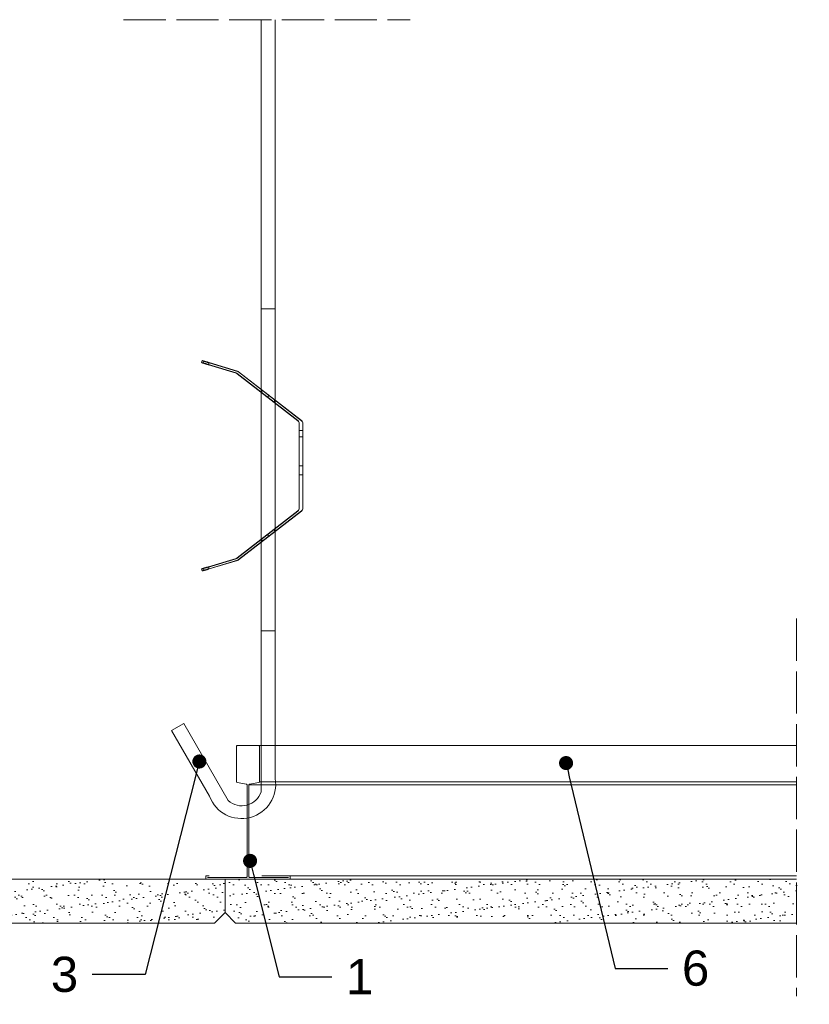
# Model space of a CAD drawing. Header units: millimetres. Extents: x -276 to 514, y -2210 to -1634.
# Tile 2 of 3: x 49 to 274, y -1959 to -1679. Entities that reach past the tile are written whole.
import ezdxf
from ezdxf import colors
from ezdxf.entities.mleader import LeaderData, LeaderLine
from ezdxf.math import Vec2, Vec3

# ---------------------------------------------------------------- set-up
doc = ezdxf.new("R2010")
doc.units = ezdxf.units.MM
doc.linetypes.add('ACAD_ISO02W100', pattern=[15, 12, -3])
doc.layers.get('0').update_dxf_attribs({"lineweight": 5})
for name, color, linetype, lineweight in [('_RIGIPS G-K', 7, 'Continuous', 9), ('_RIGIPS PROFIL', 7, 'Continuous', 9), ('_RIGIPS PŁYTA', 7, 'Continuous', 9), ('PRZERYWANA', 7, 'ACAD_ISO02W100', 9), ('wełna', 7, 'BATTING', 5)]:
    doc.layers.add(name, color=color, linetype=linetype, lineweight=lineweight)
doc.styles.get("Standard").update_dxf_attribs({"font": 'arial.ttf'})
doc.linetypes.add('BATTING', pattern='A,0.00254,-2.54,[134,ltypeshp.shx,S=2.54,R=0,X=-2.54,Y=0],-5.08,[134,ltypeshp.shx,S=2.54,R=180,X=2.54,Y=0],-2.54', length=10.16254)

# ---------------------------------------------------------------- blocks, each defined once
blk = doc.blocks.new('T24')
at = {"layer": '_RIGIPS PROFIL'}
for p, q in [((302.61, -139.67), (302.61, -129.54)), ((302.81, -129.34), (308.91, -129.34)), ((309.11, -129.54), (309.11, -139.67)), ((305.45, -140.31), (302.78, -139.87)), ((308.95, -139.87), (306.28, -140.31)), ((305.61, -140.51), (305.61, -166.64)), ((306.11, -140.51), (306.11, -166.64)), ((293.86, -167.24), (293.86, -166.44)), ((293.96, -166.34), (294.86, -166.34)), ((293.96, -167.34), (317.76, -167.34)), ((294.36, -166.84), (305.41, -166.84)), ((306.31, -166.84), (317.36, -166.84)), ((317.76, -166.34), (316.86, -166.34)), ((317.86, -167.24), (317.86, -166.44))]:
    blk.add_line(p, q, dxfattribs=at)
for centre, radius, start, end in [((302.81, -129.54), 0.2, 90, 180), ((308.91, -129.54), 0.2, 0, 90), ((302.81, -139.67), 0.2, 180, 260.5377), ((308.91, -139.67), 0.2, 279.4623, 0), ((305.41, -140.51), 0.2, 0, 80.5377), ((306.31, -140.51), 0.2, 99.4623, 180), ((293.96, -166.44), 0.1, 90, 180), ((293.96, -167.24), 0.1, 180, 270), ((305.41, -166.64), 0.2, 270, 0), ((306.31, -166.64), 0.2, 180, 270), ((317.76, -166.44), 0.1, 0, 90), ((317.76, -167.24), 0.1, 270, 0)]:
    blk.add_arc(centre, radius, start, end, dxfattribs=at)
blk = doc.blocks.new('_Dot')
at = {"color": 0, "linetype": 'ByBlock', "lineweight": -2}
blk.add_line((-0.5, 0), (-1, 0), dxfattribs=at)
at = {"color": 0, "linetype": 'ByBlock', "const_width": 0.5}
blk.add_lwpolyline([(-0.25, 0, 1), (0.25, 0, 1)], format="xyb", close=True, dxfattribs=at)

msp = doc.modelspace()

# ---------------------------------------------------------------- hatches: boundary and pattern name
at = {"layer": '_RIGIPS PROFIL'}
h = msp.add_hatch(dxfattribs=at)
h.set_pattern_fill('AR-SAND', color=256, scale=0.1, style=0)
h.paths.add_polyline_path([(-49.67, -1923.71), (-197.67, -1923.71), (-197.67, -1936.21), (-49.67, -1936.21)])
h.paths.add_polyline_path([(425.27, -1923.71), (277.26, -1923.71), (277.26, -1936.21), (425.27, -1936.21)])
h.paths.add_polyline_path([(310.04, -1932.72, -1), (309.49, -1930.79, -1)], flags=16)
h = msp.add_hatch(dxfattribs=at)
h.set_pattern_fill('AR-SAND', color=256, scale=0.1, style=0)
h.paths.add_polyline_path([(104.55, -1936.21), (107.55, -1933.21), (107.55, -1923.71), (-42.45, -1923.71), (-42.45, -1936.21)])
h = msp.add_hatch(dxfattribs=at)
h.set_pattern_fill('AR-SAND', color=256, scale=0.1, style=0)
h.set_pattern_definition([(37.5, (-1732.6563, -3321.7643), (-0.160003, 4.8941324), [0, -3.8608, 0, -4.318, 0, -4.1275]), (7.5, (-1732.656, -3321.764), (4.495233, 7.168251), [0, -2.0828, 0, -3.4798, 0, -1.3335]), (327.5, (-1735.7805, -3321.7643), (7.909924, 0.014372), [0, -1.27, 0, -4.572, 0, -5.969]), (317.5, (-1735.7805, -3321.764), (7.635565, 2.229293), [0, -0.635, 0, -2.9972, 0, -3.429])])
h.paths.add_polyline_path([(270.05, -1923.71), (107.55, -1923.71), (107.55, -1933.21), (110.55, -1936.21), (270.05, -1936.21)])

# ---------------------------------------------------------------- linework, layer by layer
for p, q in [((117.81, -1679.31), (117.8, -1853.09)), ((121.81, -1679.31), (121.8, -1853.09)), ((117.81, -1761.53), (117.8, -1898.83)), ((121.82, -1761.53), (121.8, -1895.1)), ((121.8, -1853.09), (117.8, -1853.09)), ((108.47, -1901.33), (95.8, -1879.38)), ((103.14, -1900.1), (92.34, -1881.38)), ((107.55, -1933.21), (110.55, -1936.21)), ((270.05, -1936.21), (110.55, -1936.21))]:
    msp.add_line(p, q)
msp.add_lwpolyline([(121.8, -1761.53), (117.8, -1761.53)], close=True)
at = {"color": 253, "lineweight": 0}
for points in [[(100.88, -1776.81), (101.05, -1776.25)], [(102.84, -1777.44), (102.72, -1777.4), (102.6, -1777.37), (102.48, -1777.33), (102.38, -1777.29), (102.27, -1777.26), (102.16, -1777.23), (102.07, -1777.2), (101.98, -1777.17), (101.89, -1777.14), (101.8, -1777.11), (101.71, -1777.09), (101.63, -1777.06), (101.56, -1777.04), (101.49, -1777.01), (101.41, -1776.99), (101.35, -1776.97), (101.29, -1776.96), (101.23, -1776.93), (101.18, -1776.92), (101.13, -1776.9), (101.09, -1776.89), (101.05, -1776.88), (101.02, -1776.87), (100.99, -1776.85), (100.96, -1776.84), (100.94, -1776.83), (100.92, -1776.83), (100.9, -1776.83), (100.89, -1776.82), (100.88, -1776.81), (100.89, -1776.81), (100.9, -1776.82), (100.92, -1776.82), (100.94, -1776.83), (100.96, -1776.83), (100.99, -1776.83), (101.02, -1776.84), (101.05, -1776.85), (101.09, -1776.87), (101.13, -1776.88), (101.18, -1776.89), (101.23, -1776.9), (101.29, -1776.92), (101.35, -1776.93), (101.41, -1776.96), (101.49, -1776.97), (101.56, -1776.99), (101.63, -1777.01), (101.71, -1777.04), (101.8, -1777.06), (101.89, -1777.09), (101.98, -1777.11), (102.07, -1777.14), (102.16, -1777.17), (102.27, -1777.19), (102.38, -1777.23), (102.48, -1777.26), (102.6, -1777.29), (102.72, -1777.33), (102.84, -1777.37), (110.7, -1779.72), (110.7, -1779.8)], [(103.01, -1776.88), (111.09, -1779.3), (111.09, -1779.23), (103.01, -1776.8), (102.89, -1776.77), (102.77, -1776.74), (102.66, -1776.7), (102.55, -1776.67), (102.44, -1776.64), (102.34, -1776.6), (102.24, -1776.58), (102.14, -1776.56), (102.05, -1776.52), (101.96, -1776.5), (101.88, -1776.47), (101.8, -1776.46), (101.72, -1776.43), (101.65, -1776.41), (101.58, -1776.39), (101.52, -1776.38), (101.46, -1776.36), (101.4, -1776.34), (101.35, -1776.33), (101.31, -1776.32), (101.26, -1776.3), (101.22, -1776.29), (101.18, -1776.29), (101.15, -1776.28), (101.13, -1776.27), (101.1, -1776.26), (101.08, -1776.26), (101.07, -1776.25), (101.06, -1776.25), (101.05, -1776.25), (101.06, -1776.26), (101.07, -1776.26), (101.08, -1776.27), (101.1, -1776.28), (101.13, -1776.29), (101.15, -1776.29), (101.18, -1776.3), (101.22, -1776.32), (101.26, -1776.33), (101.31, -1776.34), (101.35, -1776.36), (101.4, -1776.38), (101.46, -1776.39), (101.52, -1776.42), (101.58, -1776.43), (101.65, -1776.46), (101.72, -1776.47), (101.8, -1776.5), (101.88, -1776.52), (101.96, -1776.56), (102.05, -1776.58), (102.14, -1776.61), (102.24, -1776.64), (102.34, -1776.67), (102.44, -1776.7), (102.55, -1776.74), (102.66, -1776.77), (102.77, -1776.8), (102.89, -1776.84), (103.01, -1776.88)], [(101.4, -1776.95), (101.56, -1776.38)], [(101.4, -1776.99), (101.56, -1776.42)], [(102.84, -1777.37), (103.01, -1776.8)], [(103.01, -1776.88), (102.84, -1777.44), (110.7, -1779.8)], [(110.7, -1779.72), (110.88, -1779.79), (111.03, -1779.9)], [(111.03, -1779.97), (110.88, -1779.87), (110.7, -1779.8)], [(110.79, -1779.83), (110.79, -1779.76)], [(110.88, -1779.87), (110.88, -1779.79)], [(110.96, -1779.91), (110.96, -1779.84)], [(128.25, -1793.37), (111.03, -1779.97), (111.03, -1779.9), (128.25, -1793.28), (128.25, -1793.37)], [(111.03, -1779.97), (111.03, -1779.9)], [(111.42, -1779.4), (111.26, -1779.3), (111.09, -1779.23)], [(111.09, -1779.3), (111.26, -1779.37), (111.42, -1779.47)], [(111.18, -1779.33), (111.18, -1779.26)], [(111.26, -1779.37), (111.26, -1779.3)], [(111.34, -1779.42), (111.34, -1779.35)], [(111.42, -1779.47), (129.27, -1793.37), (129.27, -1793.28), (111.42, -1779.4), (111.42, -1779.47)], [(111.42, -1779.47), (111.42, -1779.4)], [(117.87, -1785.25), (118.25, -1784.75)], [(119.63, -1786.63), (119.7, -1786.68), (119.77, -1786.74), (119.84, -1786.8), (119.92, -1786.86), (119.99, -1786.91), (120.06, -1786.97), (120.13, -1787.03), (120.2, -1787.08), (120.27, -1787.13), (120.34, -1787.18), (120.41, -1787.23), (120.47, -1787.29), (120.54, -1787.34), (120.6, -1787.39), (120.66, -1787.43), (120.72, -1787.48), (120.78, -1787.52), (120.83, -1787.57), (120.88, -1787.61), (120.94, -1787.64), (120.99, -1787.68), (121.03, -1787.72), (121.08, -1787.76), (121.12, -1787.79), (121.16, -1787.81), (121.19, -1787.85), (121.23, -1787.87), (121.26, -1787.9), (121.29, -1787.92), (121.32, -1787.94), (121.34, -1787.95), (121.36, -1787.97), (121.37, -1787.98), (121.39, -1787.99), (121.4, -1788), (121.41, -1788), (121.41, -1788.01), (121.41, -1788), (121.41, -1788), (121.4, -1787.99), (121.38, -1787.98), (121.37, -1787.97), (121.35, -1787.95), (121.32, -1787.94), (121.3, -1787.92), (121.28, -1787.9), (121.24, -1787.87), (121.21, -1787.85), (121.18, -1787.81), (121.14, -1787.79), (121.1, -1787.76), (121.05, -1787.72), (121.01, -1787.68), (120.96, -1787.64), (120.91, -1787.61), (120.86, -1787.57), (120.8, -1787.52), (120.74, -1787.48), (120.69, -1787.43), (120.63, -1787.39), (120.56, -1787.34), (120.5, -1787.29), (120.43, -1787.23), (120.37, -1787.18), (120.3, -1787.13), (120.24, -1787.08), (120.16, -1787.03), (120.1, -1786.97), (120.02, -1786.91), (119.95, -1786.86), (119.88, -1786.8), (119.8, -1786.74), (119.73, -1786.68), (119.65, -1786.63), (119.58, -1786.57), (119.51, -1786.51), (119.44, -1786.46), (119.37, -1786.41), (119.29, -1786.35), (119.22, -1786.29), (119.15, -1786.23), (119.08, -1786.18), (119.01, -1786.13), (118.94, -1786.08), (118.88, -1786.02), (118.81, -1785.97), (118.75, -1785.92), (118.69, -1785.87), (118.62, -1785.82), (118.57, -1785.78), (118.51, -1785.73), (118.45, -1785.69), (118.4, -1785.65), (118.34, -1785.61), (118.29, -1785.58), (118.25, -1785.54), (118.2, -1785.51), (118.16, -1785.47), (118.12, -1785.45), (118.09, -1785.42), (118.06, -1785.39), (118.02, -1785.37), (117.99, -1785.34), (117.97, -1785.32), (117.94, -1785.31), (117.93, -1785.29), (117.91, -1785.28), (117.89, -1785.27), (117.89, -1785.26), (117.88, -1785.25), (117.87, -1785.25), (117.88, -1785.26), (117.89, -1785.27), (117.9, -1785.28), (117.92, -1785.29), (117.93, -1785.31), (117.96, -1785.32), (117.98, -1785.34), (118.01, -1785.37), (118.04, -1785.39), (118.07, -1785.42), (118.11, -1785.45), (118.15, -1785.47), (118.19, -1785.51), (118.23, -1785.54), (118.28, -1785.58), (118.33, -1785.61), (118.38, -1785.65), (118.43, -1785.69), (118.48, -1785.73), (118.54, -1785.78), (118.6, -1785.82), (118.66, -1785.87), (118.72, -1785.92), (118.79, -1785.97), (118.85, -1786.02), (118.92, -1786.08), (118.98, -1786.13), (119.05, -1786.18), (119.12, -1786.23), (119.19, -1786.29), (119.26, -1786.35), (119.33, -1786.41), (119.41, -1786.46), (119.48, -1786.51), (119.56, -1786.57), (119.63, -1786.63)], [(120.01, -1786.14), (120.09, -1786.19), (120.15, -1786.25), (120.23, -1786.31), (120.3, -1786.36), (120.37, -1786.42), (120.45, -1786.47), (120.51, -1786.53), (120.59, -1786.59), (120.65, -1786.64), (120.73, -1786.69), (120.79, -1786.74), (120.86, -1786.79), (120.92, -1786.84), (120.98, -1786.89), (121.05, -1786.94), (121.1, -1786.98), (121.16, -1787.03), (121.22, -1787.07), (121.27, -1787.11), (121.32, -1787.15), (121.37, -1787.19), (121.41, -1787.22), (121.46, -1787.26), (121.5, -1787.29), (121.55, -1787.32), (121.58, -1787.35), (121.61, -1787.37), (121.64, -1787.4), (121.68, -1787.42), (121.7, -1787.44), (121.73, -1787.46), (121.74, -1787.47), (121.76, -1787.49), (121.77, -1787.49), (121.78, -1787.5), (121.79, -1787.51), (121.8, -1787.51), (121.8, -1787.52), (121.8, -1787.51), (121.79, -1787.5), (121.78, -1787.49), (121.77, -1787.49), (121.75, -1787.47), (121.73, -1787.46), (121.71, -1787.44), (121.68, -1787.42), (121.66, -1787.4), (121.63, -1787.37), (121.59, -1787.35), (121.56, -1787.32), (121.52, -1787.29), (121.48, -1787.26), (121.44, -1787.22), (121.39, -1787.19), (121.34, -1787.15), (121.29, -1787.11), (121.24, -1787.07), (121.19, -1787.03), (121.13, -1786.98), (121.07, -1786.94), (121.01, -1786.89), (120.95, -1786.84), (120.88, -1786.79), (120.82, -1786.74), (120.75, -1786.69), (120.69, -1786.64), (120.62, -1786.59), (120.55, -1786.53), (120.48, -1786.47), (120.41, -1786.42), (120.33, -1786.36), (120.26, -1786.31), (120.19, -1786.25), (120.11, -1786.19), (120.04, -1786.14), (119.97, -1786.08), (119.9, -1786.02), (119.83, -1785.96), (119.75, -1785.91), (119.68, -1785.85), (119.61, -1785.79), (119.53, -1785.74), (119.47, -1785.69), (119.39, -1785.64), (119.33, -1785.58), (119.26, -1785.53), (119.2, -1785.48), (119.13, -1785.43), (119.07, -1785.38), (119.01, -1785.33), (118.95, -1785.28), (118.89, -1785.24), (118.84, -1785.2), (118.79, -1785.16), (118.73, -1785.12), (118.68, -1785.08), (118.64, -1785.05), (118.59, -1785.01), (118.55, -1784.98), (118.51, -1784.95), (118.48, -1784.92), (118.44, -1784.89), (118.41, -1784.87), (118.38, -1784.85), (118.35, -1784.83), (118.33, -1784.81), (118.31, -1784.79), (118.29, -1784.78), (118.28, -1784.78), (118.27, -1784.77), (118.26, -1784.76), (118.25, -1784.75), (118.25, -1784.76), (118.26, -1784.77), (118.27, -1784.78), (118.29, -1784.78), (118.3, -1784.79), (118.32, -1784.81), (118.34, -1784.83), (118.37, -1784.85), (118.39, -1784.87), (118.43, -1784.89), (118.46, -1784.92), (118.49, -1784.95), (118.53, -1784.98), (118.57, -1785.01), (118.61, -1785.05), (118.66, -1785.08), (118.71, -1785.12), (118.76, -1785.16), (118.81, -1785.2), (118.87, -1785.24), (118.93, -1785.28), (118.98, -1785.33), (119.04, -1785.38), (119.11, -1785.43), (119.17, -1785.48), (119.24, -1785.53), (119.3, -1785.58), (119.37, -1785.64), (119.43, -1785.69), (119.51, -1785.74), (119.57, -1785.79), (119.65, -1785.85), (119.72, -1785.91), (119.79, -1785.96), (119.87, -1786.02), (119.94, -1786.08), (120.01, -1786.14)], [(119.64, -1786.62), (120.02, -1786.12)], [(119.64, -1786.64), (120.02, -1786.14)], [(121.41, -1788.01), (121.8, -1787.52)], [(128.25, -1793.28), (128.42, -1793.45), (128.54, -1793.64), (128.61, -1793.86), (128.64, -1794.09)], [(128.64, -1794.17), (128.61, -1793.94), (128.54, -1793.72), (128.42, -1793.52), (128.25, -1793.37)], [(128.42, -1793.52), (128.42, -1793.45)], [(128.54, -1793.72), (128.54, -1793.64)], [(128.61, -1793.94), (128.61, -1793.86)], [(128.64, -1818.21), (128.64, -1794.17), (128.64, -1794.09), (128.64, -1818.13), (128.64, -1818.21)], [(128.64, -1794.17), (128.64, -1794.09)], [(129.66, -1794.09), (129.64, -1793.86), (129.56, -1793.64), (129.44, -1793.45), (129.27, -1793.28)], [(129.27, -1793.37), (129.44, -1793.52), (129.56, -1793.72), (129.64, -1793.94), (129.66, -1794.17)], [(129.44, -1793.52), (129.44, -1793.45)], [(129.56, -1793.72), (129.56, -1793.64)], [(129.64, -1793.94), (129.64, -1793.86)], [(129.66, -1794.17), (129.66, -1818.21), (129.66, -1818.13), (129.66, -1794.09), (129.66, -1794.17)], [(129.66, -1794.17), (129.66, -1794.09)], [(128.64, -1797.95), (128.64, -1797.55), (128.64, -1797.16), (128.64, -1796.79), (128.64, -1796.44), (128.64, -1796.14), (128.64, -1795.88), (128.64, -1795.67), (128.64, -1795.52), (128.64, -1795.42), (128.64, -1795.4), (128.64, -1795.42), (128.64, -1795.52), (128.64, -1795.67), (128.64, -1795.88), (128.64, -1796.14), (128.64, -1796.44), (128.64, -1796.79), (128.64, -1797.16), (128.64, -1797.55), (128.64, -1797.95), (129.66, -1797.95)], [(128.64, -1797.95), (128.64, -1797.55), (128.64, -1797.16), (128.64, -1796.79), (128.64, -1796.44), (128.64, -1796.14), (128.64, -1795.88), (128.64, -1795.67), (128.64, -1795.52), (128.64, -1795.42), (128.64, -1795.4), (128.64, -1795.42), (128.64, -1795.52), (128.64, -1795.67), (128.64, -1795.88), (128.64, -1796.14), (128.64, -1796.44), (128.64, -1796.79), (128.64, -1797.16), (128.64, -1797.55), (128.64, -1797.95), (129.66, -1797.95)], [(129.66, -1796.14), (128.64, -1796.14), (129.66, -1796.14)], [(129.66, -1796.14), (128.64, -1796.14), (129.66, -1796.14)], [(128.64, -1799.51), (128.64, -1799.86), (128.64, -1800.2), (128.64, -1800.53), (128.64, -1800.82), (128.64, -1801.07), (128.64, -1801.27), (128.64, -1801.42), (128.64, -1801.52), (128.64, -1801.55), (128.64, -1801.52), (128.64, -1801.42), (128.64, -1801.27), (128.64, -1801.07), (128.64, -1800.82), (128.64, -1800.53), (128.64, -1800.2), (128.64, -1799.86), (128.64, -1799.51), (128.64, -1799.15), (128.64, -1798.8), (128.64, -1798.48), (128.64, -1798.19), (128.64, -1797.93), (128.64, -1797.73), (128.64, -1797.58), (128.64, -1797.49), (128.64, -1797.46), (128.64, -1797.49), (128.64, -1797.58), (128.64, -1797.73), (128.64, -1797.93), (128.64, -1798.19), (128.64, -1798.48), (128.64, -1798.8), (128.64, -1799.15), (128.64, -1799.51)], [(128.64, -1803.61), (128.64, -1803.67), (128.64, -1803.8), (128.64, -1803.99), (128.64, -1804.23), (128.64, -1804.52), (128.64, -1804.84), (128.64, -1805.21), (128.64, -1805.58), (128.64, -1805.98), (128.64, -1806.38), (128.64, -1806.77), (128.64, -1807.15), (128.64, -1807.51), (128.64, -1807.83), (128.64, -1808.1), (128.64, -1808.34), (128.64, -1808.51), (128.64, -1808.64), (128.64, -1808.7), (128.64, -1808.69), (128.64, -1808.63), (128.64, -1808.5), (128.64, -1808.32), (128.64, -1808.09), (128.64, -1807.81), (128.64, -1807.48), (128.64, -1807.13), (128.64, -1806.74), (128.64, -1806.35), (128.64, -1805.95), (128.64, -1805.56), (128.64, -1805.18), (128.64, -1804.82), (128.64, -1804.49), (128.64, -1804.21), (128.64, -1803.98), (128.64, -1803.8), (128.64, -1803.67), (128.64, -1803.6)], [(129.66, -1806.38), (129.66, -1806.79), (129.66, -1807.17), (129.66, -1807.55), (129.66, -1807.9), (129.66, -1808.23), (129.66, -1808.5), (129.66, -1808.75), (129.66, -1808.94), (129.66, -1809.08), (129.66, -1809.17), (129.66, -1809.19), (129.66, -1809.17), (129.66, -1809.08), (129.66, -1808.94), (129.66, -1808.75), (129.66, -1808.5), (129.66, -1808.23), (129.66, -1807.9), (129.66, -1807.55), (129.66, -1807.17), (129.66, -1806.79), (129.66, -1806.38), (129.66, -1805.98), (129.66, -1805.59), (129.66, -1805.21), (129.66, -1804.86), (129.66, -1804.54), (129.66, -1804.26), (129.66, -1804.02), (129.66, -1803.82), (129.66, -1803.68), (129.66, -1803.6), (129.66, -1803.57), (129.66, -1803.6), (129.66, -1803.68), (129.66, -1803.82), (129.66, -1804.02), (129.66, -1804.26), (129.66, -1804.54), (129.66, -1804.86), (129.66, -1805.21), (129.66, -1805.59), (129.66, -1805.98), (129.66, -1806.38)], [(129.66, -1803.61), (129.66, -1803.6), (129.66, -1803.67), (129.66, -1803.8), (129.66, -1803.98), (129.66, -1804.21), (129.66, -1804.49), (129.66, -1804.82), (129.66, -1805.18), (129.66, -1805.56), (129.66, -1805.95), (129.66, -1806.35), (129.66, -1806.74), (129.66, -1807.13), (129.66, -1807.48), (129.66, -1807.81), (129.66, -1808.09), (129.66, -1808.32), (129.66, -1808.5), (129.66, -1808.63), (129.66, -1808.69), (129.66, -1808.7), (129.66, -1808.64), (129.66, -1808.51), (129.66, -1808.34), (129.66, -1808.1), (129.66, -1807.83), (129.66, -1807.51), (129.66, -1807.15), (129.66, -1806.77), (129.66, -1806.38), (129.66, -1805.98), (129.66, -1805.58), (129.66, -1805.21), (129.66, -1804.84), (129.66, -1804.52), (129.66, -1804.23), (129.66, -1803.99), (129.66, -1803.8), (129.66, -1803.67), (129.66, -1803.61)], [(128.64, -1806.14), (129.66, -1806.14)], [(128.64, -1806.16), (129.66, -1806.16)], [(128.64, -1808.7), (129.66, -1808.7)], [(128.64, -1812.8), (128.64, -1813.15), (128.64, -1813.49), (128.64, -1813.82), (128.64, -1814.11), (128.64, -1814.36), (128.64, -1814.56), (128.64, -1814.71), (128.64, -1814.81), (128.64, -1814.84), (128.64, -1814.81), (128.64, -1814.71), (128.64, -1814.56), (128.64, -1814.36), (128.64, -1814.11), (128.64, -1813.82), (128.64, -1813.49), (128.64, -1813.15), (128.64, -1812.8), (128.64, -1812.43), (128.64, -1812.09), (128.64, -1811.77), (128.64, -1811.48), (128.64, -1811.23), (128.64, -1811.03), (128.64, -1810.87), (128.64, -1810.78), (128.64, -1810.75), (128.64, -1810.78), (128.64, -1810.87), (128.64, -1811.03), (128.64, -1811.23), (128.64, -1811.48), (128.64, -1811.77), (128.64, -1812.09), (128.64, -1812.43), (128.64, -1812.8)], [(111.03, -1832.4), (128.25, -1819.01), (128.25, -1818.94), (111.03, -1832.33), (111.03, -1832.4)], [(129.27, -1819.01), (111.42, -1832.9), (111.42, -1832.82), (129.27, -1818.94), (129.27, -1819.01)], [(128.25, -1818.94), (128.42, -1818.77), (128.54, -1818.58), (128.61, -1818.36), (128.64, -1818.13)], [(128.64, -1818.21), (128.61, -1818.44), (128.54, -1818.65), (128.42, -1818.85), (128.25, -1819.01)], [(128.42, -1818.85), (128.42, -1818.77)], [(128.54, -1818.65), (128.54, -1818.58)], [(128.61, -1818.44), (128.61, -1818.36)], [(128.64, -1818.21), (128.64, -1818.13)], [(129.66, -1818.13), (129.64, -1818.36), (129.56, -1818.58), (129.44, -1818.77), (129.27, -1818.94)], [(129.27, -1819.01), (129.44, -1818.85), (129.56, -1818.65), (129.64, -1818.44), (129.66, -1818.21)], [(129.44, -1818.85), (129.44, -1818.77)], [(129.56, -1818.65), (129.56, -1818.58)], [(129.64, -1818.44), (129.64, -1818.36)], [(129.66, -1818.21), (129.66, -1818.13)], [(119.63, -1825.67), (119.56, -1825.72), (119.48, -1825.78), (119.41, -1825.84), (119.33, -1825.9), (119.26, -1825.95), (119.19, -1826.01), (119.12, -1826.07), (119.05, -1826.12), (118.98, -1826.17), (118.92, -1826.22), (118.85, -1826.28), (118.79, -1826.33), (118.72, -1826.38), (118.66, -1826.43), (118.6, -1826.48), (118.54, -1826.52), (118.48, -1826.57), (118.43, -1826.61), (118.38, -1826.65), (118.33, -1826.69), (118.28, -1826.72), (118.23, -1826.76), (118.19, -1826.8), (118.15, -1826.83), (118.11, -1826.85), (118.07, -1826.89), (118.04, -1826.91), (118.01, -1826.94), (117.98, -1826.96), (117.96, -1826.98), (117.93, -1826.99), (117.92, -1827.01), (117.9, -1827.03), (117.89, -1827.03), (117.88, -1827.04), (117.87, -1827.05), (117.88, -1827.05), (117.89, -1827.04), (117.89, -1827.03), (117.91, -1827.03), (117.93, -1827.01), (117.94, -1826.99), (117.97, -1826.98), (117.99, -1826.96), (118.02, -1826.94), (118.06, -1826.91), (118.09, -1826.89), (118.12, -1826.85), (118.16, -1826.83), (118.2, -1826.8), (118.25, -1826.76), (118.29, -1826.72), (118.34, -1826.69), (118.4, -1826.65), (118.45, -1826.61), (118.51, -1826.57), (118.57, -1826.52), (118.62, -1826.48), (118.69, -1826.43), (118.75, -1826.38), (118.81, -1826.33), (118.88, -1826.28), (118.94, -1826.22), (119.01, -1826.17), (119.08, -1826.12), (119.15, -1826.07), (119.22, -1826.01), (119.29, -1825.95), (119.37, -1825.9), (119.44, -1825.84), (119.51, -1825.78), (119.58, -1825.72), (119.65, -1825.67), (119.73, -1825.62), (119.8, -1825.56), (119.88, -1825.5), (119.95, -1825.45), (120.02, -1825.39), (120.1, -1825.33), (120.16, -1825.27), (120.24, -1825.22), (120.3, -1825.17), (120.37, -1825.12), (120.43, -1825.06), (120.5, -1825.01), (120.56, -1824.96), (120.63, -1824.91), (120.69, -1824.87), (120.74, -1824.82), (120.8, -1824.78), (120.86, -1824.73), (120.91, -1824.69), (120.96, -1824.65), (121.01, -1824.62), (121.05, -1824.58), (121.1, -1824.54), (121.14, -1824.51), (121.18, -1824.49), (121.21, -1824.45), (121.24, -1824.43), (121.28, -1824.41), (121.3, -1824.38), (121.32, -1824.36), (121.35, -1824.35), (121.37, -1824.33), (121.38, -1824.32), (121.4, -1824.31), (121.41, -1824.3), (121.41, -1824.29), (121.41, -1824.29), (121.4, -1824.3), (121.39, -1824.31), (121.37, -1824.32), (121.36, -1824.33), (121.34, -1824.35), (121.32, -1824.36), (121.29, -1824.38), (121.26, -1824.41), (121.23, -1824.43), (121.19, -1824.45), (121.16, -1824.49), (121.12, -1824.51), (121.08, -1824.54), (121.03, -1824.58), (120.99, -1824.62), (120.94, -1824.65), (120.88, -1824.69), (120.83, -1824.73), (120.78, -1824.78), (120.72, -1824.82), (120.66, -1824.87), (120.6, -1824.91), (120.54, -1824.96), (120.47, -1825.01), (120.41, -1825.06), (120.34, -1825.12), (120.27, -1825.17), (120.2, -1825.22), (120.13, -1825.27), (120.06, -1825.33), (119.99, -1825.39), (119.92, -1825.45), (119.84, -1825.5), (119.77, -1825.56), (119.7, -1825.62), (119.63, -1825.67)], [(120.01, -1826.17), (119.94, -1826.22), (119.87, -1826.28), (119.79, -1826.34), (119.72, -1826.4), (119.65, -1826.45), (119.57, -1826.5), (119.51, -1826.56), (119.43, -1826.62), (119.37, -1826.67), (119.3, -1826.72), (119.24, -1826.77), (119.17, -1826.82), (119.11, -1826.87), (119.04, -1826.92), (118.98, -1826.97), (118.93, -1827.02), (118.87, -1827.06), (118.81, -1827.1), (118.76, -1827.14), (118.71, -1827.18), (118.66, -1827.22), (118.61, -1827.25), (118.57, -1827.29), (118.53, -1827.32), (118.49, -1827.35), (118.46, -1827.38), (118.43, -1827.41), (118.39, -1827.43), (118.37, -1827.45), (118.34, -1827.48), (118.32, -1827.49), (118.3, -1827.5), (118.29, -1827.52), (118.27, -1827.52), (118.26, -1827.53), (118.25, -1827.54), (118.25, -1827.55), (118.26, -1827.54), (118.27, -1827.53), (118.28, -1827.52), (118.29, -1827.52), (118.31, -1827.5), (118.33, -1827.49), (118.35, -1827.48), (118.38, -1827.45), (118.41, -1827.43), (118.44, -1827.41), (118.48, -1827.38), (118.51, -1827.35), (118.55, -1827.32), (118.59, -1827.29), (118.64, -1827.25), (118.68, -1827.22), (118.73, -1827.18), (118.79, -1827.14), (118.84, -1827.1), (118.89, -1827.06), (118.95, -1827.02), (119.01, -1826.97), (119.07, -1826.92), (119.13, -1826.87), (119.2, -1826.82), (119.26, -1826.77), (119.33, -1826.72), (119.39, -1826.67), (119.47, -1826.62), (119.53, -1826.56), (119.61, -1826.5), (119.68, -1826.45), (119.75, -1826.4), (119.83, -1826.34), (119.9, -1826.28), (119.97, -1826.22), (120.04, -1826.17), (120.11, -1826.11), (120.19, -1826.05), (120.26, -1825.99), (120.33, -1825.94), (120.41, -1825.88), (120.48, -1825.83), (120.55, -1825.77), (120.62, -1825.72), (120.69, -1825.67), (120.75, -1825.61), (120.82, -1825.56), (120.88, -1825.51), (120.95, -1825.46), (121.01, -1825.41), (121.07, -1825.36), (121.13, -1825.31), (121.19, -1825.27), (121.24, -1825.23), (121.29, -1825.19), (121.34, -1825.15), (121.39, -1825.11), (121.44, -1825.08), (121.48, -1825.04), (121.52, -1825.01), (121.56, -1824.98), (121.59, -1824.95), (121.63, -1824.93), (121.66, -1824.9), (121.68, -1824.88), (121.71, -1824.86), (121.73, -1824.84), (121.75, -1824.83), (121.77, -1824.81), (121.78, -1824.81), (121.79, -1824.8), (121.8, -1824.79), (121.8, -1824.78), (121.8, -1824.79), (121.79, -1824.79), (121.78, -1824.8), (121.77, -1824.81), (121.76, -1824.81), (121.74, -1824.83), (121.73, -1824.84), (121.7, -1824.86), (121.68, -1824.88), (121.64, -1824.9), (121.61, -1824.93), (121.58, -1824.95), (121.55, -1824.98), (121.5, -1825.01), (121.46, -1825.04), (121.41, -1825.08), (121.37, -1825.11), (121.32, -1825.15), (121.27, -1825.19), (121.22, -1825.23), (121.16, -1825.27), (121.1, -1825.31), (121.05, -1825.36), (120.98, -1825.41), (120.92, -1825.46), (120.86, -1825.51), (120.79, -1825.56), (120.73, -1825.61), (120.65, -1825.67), (120.59, -1825.72), (120.51, -1825.77), (120.45, -1825.83), (120.37, -1825.88), (120.3, -1825.94), (120.23, -1825.99), (120.15, -1826.05), (120.09, -1826.11), (120.01, -1826.17)], [(121.41, -1824.29), (121.8, -1824.78)], [(117.87, -1827.05), (118.25, -1827.55)], [(119.64, -1825.66), (120.02, -1826.16)], [(119.64, -1825.68), (120.02, -1826.18)], [(103.01, -1835.49), (102.84, -1834.93), (110.7, -1832.58), (110.7, -1832.5), (102.84, -1834.86)], [(103.01, -1835.42), (111.09, -1832.99), (111.09, -1833.07), (111.26, -1833), (111.42, -1832.9)], [(103.01, -1835.49), (111.09, -1833.07)], [(110.7, -1832.5), (110.88, -1832.43), (111.03, -1832.33)], [(111.03, -1832.4), (110.88, -1832.5), (110.7, -1832.58)], [(110.79, -1832.54), (110.79, -1832.47)], [(110.88, -1832.5), (110.88, -1832.43)], [(110.96, -1832.45), (110.96, -1832.38)], [(111.03, -1832.4), (111.03, -1832.33)], [(111.42, -1832.82), (111.26, -1832.92), (111.09, -1832.99)], [(111.18, -1833.04), (111.18, -1832.96)], [(111.26, -1833), (111.26, -1832.92)], [(111.34, -1832.95), (111.34, -1832.88)], [(111.42, -1832.9), (111.42, -1832.82)], [(102.84, -1834.93), (102.72, -1834.97), (102.6, -1835), (102.48, -1835.03), (102.38, -1835.07), (102.27, -1835.1), (102.16, -1835.13), (102.07, -1835.16), (101.98, -1835.19), (101.89, -1835.21), (101.8, -1835.24), (101.71, -1835.26), (101.63, -1835.29), (101.56, -1835.3), (101.49, -1835.33), (101.41, -1835.34), (101.35, -1835.36), (101.29, -1835.38), (101.23, -1835.39), (101.18, -1835.41), (101.13, -1835.43), (101.09, -1835.43), (101.05, -1835.44), (101.02, -1835.45), (100.99, -1835.46), (100.96, -1835.47), (100.94, -1835.48), (100.92, -1835.48), (100.9, -1835.48), (100.89, -1835.48), (100.88, -1835.48), (100.89, -1835.48), (100.89, -1835.48), (100.9, -1835.48), (100.92, -1835.47), (100.94, -1835.46), (100.96, -1835.45), (100.99, -1835.44), (101.02, -1835.43), (101.05, -1835.42), (101.09, -1835.41), (101.13, -1835.39), (101.18, -1835.38), (101.23, -1835.36), (101.29, -1835.34), (101.35, -1835.33), (101.41, -1835.3), (101.49, -1835.28), (101.56, -1835.26), (101.63, -1835.24), (101.71, -1835.21), (101.8, -1835.18), (101.89, -1835.16), (101.98, -1835.13), (102.07, -1835.1), (102.16, -1835.07), (102.27, -1835.03), (102.38, -1835), (102.48, -1834.97), (102.6, -1834.93), (102.72, -1834.89), (102.84, -1834.86)], [(100.88, -1835.48), (101.05, -1836.05)], [(103.01, -1835.42), (102.89, -1835.46), (102.77, -1835.49), (102.66, -1835.53), (102.55, -1835.57), (102.44, -1835.6), (102.34, -1835.63), (102.24, -1835.66), (102.14, -1835.69), (102.05, -1835.72), (101.96, -1835.75), (101.88, -1835.77), (101.8, -1835.79), (101.72, -1835.82), (101.65, -1835.84), (101.58, -1835.87), (101.52, -1835.88), (101.46, -1835.9), (101.4, -1835.93), (101.35, -1835.94), (101.31, -1835.96), (101.26, -1835.97), (101.22, -1835.98), (101.18, -1835.99), (101.15, -1836.01), (101.13, -1836.02), (101.1, -1836.02), (101.08, -1836.03), (101.07, -1836.03), (101.06, -1836.04), (101.05, -1836.04), (101.05, -1836.05), (101.06, -1836.05), (101.07, -1836.04), (101.08, -1836.04), (101.1, -1836.03), (101.13, -1836.03), (101.15, -1836.02), (101.18, -1836.02), (101.22, -1836.01), (101.26, -1835.99), (101.31, -1835.98), (101.35, -1835.97), (101.4, -1835.96), (101.46, -1835.94), (101.52, -1835.93), (101.58, -1835.9), (101.65, -1835.88), (101.72, -1835.87), (101.8, -1835.84), (101.88, -1835.82), (101.96, -1835.79), (102.05, -1835.77), (102.14, -1835.75), (102.24, -1835.72), (102.34, -1835.69), (102.44, -1835.66), (102.55, -1835.63), (102.66, -1835.6), (102.77, -1835.57), (102.89, -1835.53), (103.01, -1835.49)], [(101.4, -1835.31), (101.56, -1835.87)], [(101.4, -1835.35), (101.56, -1835.91)], [(102.84, -1834.86), (103.01, -1835.42)]]:
    msp.add_lwpolyline(points, dxfattribs=at)
for centre, radius, start, end in [((112.25, -1896.75), 9.7, 200.1981, 9.7997), ((112.34, -1897.11), 5.72, 227.4354, 342.5624)]:
    msp.add_arc(centre, radius, start, end)
at = {"layer": '_RIGIPS G-K'}
for p, q in [((-42.45, -1923.71), (107.55, -1923.71)), ((107.55, -1923.71), (107.55, -1933.21)), ((107.55, -1923.71), (270.05, -1923.71)), ((107.55, -1933.21), (104.55, -1936.21)), ((-42.45, -1936.21), (104.55, -1936.21))]:
    msp.add_line(p, q, dxfattribs=at)
at = {"layer": '_RIGIPS PROFIL'}
for p, q in [((110.83, -1885.71), (270.05, -1885.71)), ((114.33, -1896.88), (270.05, -1896.88)), ((117.33, -1896.04), (270.05, -1896.04)), ((102.18, -1923.71), (270.05, -1923.71))]:
    msp.add_line(p, q, dxfattribs=at)
at = {"layer": '_RIGIPS PŁYTA'}
msp.add_line((118.05, -1922.71), (270.05, -1922.71), dxfattribs=at)
at = {"layer": 'PRZERYWANA'}
for p, q in [((78.73, -1679.31), (160.17, -1679.31)), ((270.05, -1849.61), (270.05, -1956.91))]:
    msp.add_line(p, q, dxfattribs=at)
at = {"layer": 'wełna'}
msp.add_line((92.34, -1881.38), (95.8, -1879.38), dxfattribs=at)

# ---------------------------------------------------------------- block references
at = {"layer": '_RIGIPS PROFIL'}
msp.add_blockref('T24', (-191.79, -1756.37), dxfattribs=at)

# ---------------------------------------------------------------- leaders
at = {"layer": '_RIGIPS G-K'}
ml = msp.add_multileader_mtext('Standard', dxfattribs=at)
ml.set_content('3', color=256)
ml.set_leader_properties()
ml.set_arrow_properties(name='DOT')
ml.build(insert=Vec2(0, 0))
ml.multileader.update_dxf_attribs({"dogleg_length": 15})
ctx = ml.context
ctx.base_point, ctx.char_height, ctx.landing_gap_size, ctx.plane_origin = Vec3(55.25, -1950.83), 10, 4, Vec3(119.8, -1820.22)
ctx.text_align_type = 2
notes = []
notes.append((ctx, [(0, (1, 1, 0), (84.8, -1950.83), (-1, 0), 15, [(0, [(100.26, -1890.23)], 0, [])])]))
ctx.mtext.insert, ctx.mtext.alignment, ctx.mtext.flow_direction = Vec3(65.8, -1945.74), 3, 5
ml = msp.add_multileader_mtext('Standard', dxfattribs=at)
ml.set_content('6', color=256)
ml.set_leader_properties()
ml.set_arrow_properties(name='DOT')
ml.build(insert=Vec2(0, 0))
ml.multileader.update_dxf_attribs({"dogleg_length": 15})
ctx = ml.context
ctx.base_point, ctx.char_height, ctx.landing_gap_size, ctx.plane_origin = Vec3(233.45, -1949.06), 10, 4, Vec3(183.46, -1818.46)
notes.append((ctx, [(0, (1, 1, 0), (218.45, -1949.06), (1, 0), 15, [(0, [(204.5, -1890.67)], 0, [])])]))
ctx.mtext.insert, ctx.mtext.flow_direction = Vec3(237.45, -1943.98), 5
ml = msp.add_multileader_mtext('Standard', dxfattribs=at)
ml.set_content('1', color=256)
ml.set_leader_properties()
ml.set_arrow_properties(name='DOT')
ml.build(insert=Vec2(0, 0))
ml.multileader.update_dxf_attribs({"dogleg_length": 15})
ctx = ml.context
ctx.base_point, ctx.char_height, ctx.landing_gap_size, ctx.plane_origin = Vec3(137.95, -1951.41), 10, 4, Vec3(87.95, -1820.81)
notes.append((ctx, [(0, (1, 1, 0), (122.95, -1951.41), (1, 0), 15, [(0, [(114.67, -1918.48)], 0, [])])]))
ctx.mtext.insert, ctx.mtext.flow_direction = Vec3(141.95, -1946.41), 5
for ctx, leaders in notes:
    for number, flags, end, landing, length, lines in leaders:
        leader = LeaderData()
        leader.index, (leader.has_last_leader_line, leader.has_dogleg_vector, leader.attachment_direction) = number, flags
        leader.last_leader_point, leader.dogleg_vector, leader.dogleg_length = Vec3(end), Vec3(landing), length
        for number, points, colour, breaks in lines:
            line = LeaderLine()
            line.index, line.vertices, line.color, line.breaks = number, Vec3.list(points), colors.encode_raw_color(colour), breaks
            leader.lines.append(line)
        ctx.leaders.append(leader)

doc.saveas('drawing.dxf')
